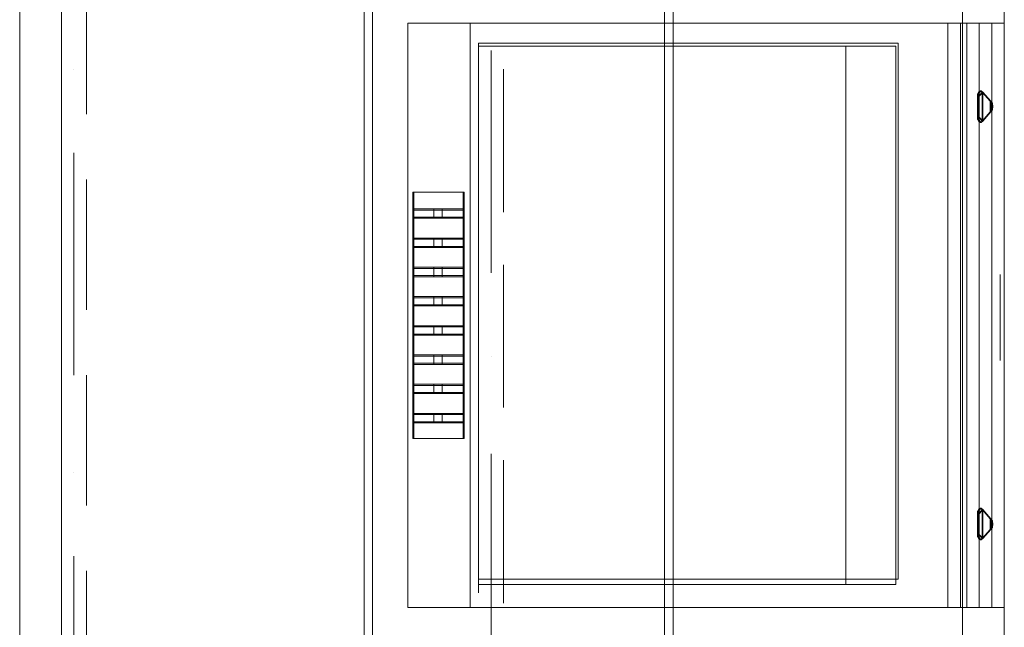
# Model space of a CAD drawing. Header units: millimetres. Extents: x 20872 to 297961, y -293704 to 213007.
# Tile 68 of 256: x 113305 to 114485, y -130477 to -129749. Entities that reach past the tile are written whole.
import ezdxf
from ezdxf.xclip import XClip

# ---------------------------------------------------------------- set-up
doc = ezdxf.new("R2010")
doc.units = ezdxf.units.MM
doc.header["$LTSCALE"] = 100
doc.header["$XCLIPFRAME"] = 2
for name, color, linetype in [('A--L73--_vaste keukenvoorzieningen', 8, 'Continuous'), ('A--T$1A-afwerking', 8, 'Continuous'), ('XREFS', 9, 'Continuous')]:
    doc.layers.add(name, color=color, linetype=linetype)

# ---------------------------------------------------------------- blocks, each defined once
blk = doc.blocks.new('catering')
at = {"layer": 'A--L73--_vaste keukenvoorzieningen', "lineweight": 5}
for points in [[(210562.827, 32381.097), (210562.827, 32345.856)], [(210541.227, 32345.856), (210541.227, 32368.8)], [(210540.227, 32367.73), (210540.227, 32329.228)], [(210540.227, 32367.73), (210540.227, 32329.228)], [(210563.827, 32363.17), (210563.827, 32367.73)], [(210563.827, 32363.17), (210563.827, 32367.73)], [(210548.487, 32341.555), (210548.487, 32366.238)], [(210548.487, 32341.555), (210548.487, 32366.238)], [(210555.89, 32366.238), (210555.89, 32341.555)], [(210548.687, 32366.031), (210548.687, 32319.525)], [(210548.687, 32366.031), (210548.687, 32319.525)], [(210555.683, 32319.525), (210555.683, 32366.031)], [(210541.227, 32364.113), (210541.227, 32360.988)], [(210541.227, 32364.113), (210541.227, 32360.988)], [(210541.827, 32364.113), (210541.827, 32360.988)], [(210541.827, 32364.113), (210541.827, 32360.988)], [(210563.527, 32363.17), (210549.527, 32363.17)], [(210549.527, 32363.17), (210549.527, 32349.17)], [(210549.527, 32349.17), (210549.527, 32363.17)], [(210549.527, 32363.17), (210563.827, 32363.17)], [(210563.827, 32363.17), (210549.527, 32363.17)], [(210549.527, 32363.17), (210549.527, 32349.17)], [(210549.527, 32349.17), (210549.527, 32363.17)], [(210549.527, 32363.17), (210563.827, 32363.17)], [(210563.527, 32363.17), (210549.527, 32363.17)], [(210549.527, 32363.17), (210549.527, 32349.17)], [(210549.527, 32363.17), (210562.477, 32363.17)], [(210563.827, 32363.17), (210549.527, 32363.17)], [(210549.527, 32363.17), (210562.777, 32363.17)], [(210562.477, 32363.17), (210549.527, 32363.17)], [(210549.527, 32349.17), (210549.527, 32363.17)], [(210549.527, 32363.17), (210563.227, 32363.17)], [(210549.527, 32363.17), (210549.527, 32349.17)], [(210549.527, 32349.17), (210549.527, 32363.17)], [(210549.527, 32363.17), (210549.527, 32349.17)], [(210562.777, 32363.17), (210549.527, 32363.17)], [(210549.527, 32349.17), (210549.527, 32363.17)], [(210549.527, 32363.17), (210563.227, 32363.17)], [(210549.527, 32363.17), (210549.527, 32349.17)], [(210549.527, 32349.17), (210549.527, 32363.17)], [(210549.527, 32363.17), (210549.527, 32349.17)], [(210562.777, 32363.17), (210549.527, 32363.17)], [(210549.527, 32363.17), (210563.227, 32363.17)], [(210563.827, 32363.17), (210549.527, 32363.17)], [(210551.027, 32363.17), (210549.527, 32363.17)], [(210549.527, 32363.17), (210563.527, 32363.17)], [(210549.527, 32363.17), (210551.027, 32363.17)], [(210551.027, 32363.17), (210549.527, 32363.17)], [(210549.527, 32349.17), (210549.527, 32363.17)], [(210549.527, 32363.17), (210563.527, 32363.17)], [(210549.527, 32363.17), (210549.527, 32349.17)], [(210549.527, 32349.17), (210549.527, 32363.17)], [(210549.527, 32363.17), (210549.527, 32349.17)], [(210551.027, 32363.17), (210549.527, 32363.17)], [(210549.527, 32349.17), (210549.527, 32363.17)], [(210549.527, 32363.17), (210563.527, 32363.17)], [(210549.527, 32363.17), (210549.527, 32349.17)], [(210549.527, 32349.17), (210549.527, 32363.17)], [(210549.527, 32363.17), (210549.527, 32349.17)], [(210551.027, 32363.17), (210549.527, 32363.17)], [(210551.027, 32363.17), (210551.027, 32349.17)], [(210551.027, 32363.17), (210551.027, 32349.17)], [(210562.927, 32363.17), (210551.027, 32363.17)], [(210551.027, 32349.17), (210551.027, 32363.17)], [(210551.027, 32363.17), (210551.027, 32349.17)], [(210562.927, 32363.17), (210551.027, 32363.17)], [(210551.027, 32349.17), (210551.027, 32363.17)], [(210551.027, 32363.17), (210551.027, 32349.17)], [(210562.927, 32363.17), (210551.027, 32363.17)], [(210562.477, 32363.17), (210563.827, 32363.17)], [(210562.777, 32363.17), (210562.477, 32363.17)], [(210562.477, 32349.17), (210562.477, 32363.17)], [(210562.477, 32363.17), (210562.777, 32363.17)], [(210562.477, 32363.17), (210562.477, 32349.17)], [(210563.827, 32363.17), (210562.477, 32363.17)], [(210562.477, 32349.17), (210562.477, 32363.17)], [(210562.477, 32363.17), (210562.777, 32363.17)], [(210562.477, 32363.17), (210562.477, 32349.17)], [(210563.827, 32363.17), (210562.477, 32363.17)], [(210562.777, 32349.17), (210562.777, 32363.17)], [(210562.777, 32363.17), (210562.777, 32349.17)], [(210562.777, 32349.17), (210562.777, 32363.17)], [(210562.777, 32363.17), (210562.777, 32349.17)], [(210562.927, 32363.17), (210562.927, 32349.17)], [(210562.927, 32363.17), (210562.927, 32349.17)], [(210563.527, 32363.17), (210562.927, 32363.17)], [(210562.927, 32349.17), (210562.927, 32363.17)], [(210562.927, 32363.17), (210562.927, 32349.17)], [(210563.527, 32363.17), (210562.927, 32363.17)], [(210562.927, 32349.17), (210562.927, 32363.17)], [(210562.927, 32363.17), (210562.927, 32349.17)], [(210563.527, 32363.17), (210562.927, 32363.17)], [(210563.227, 32363.17), (210563.227, 32349.17)], [(210563.227, 32349.17), (210563.227, 32363.17)], [(210563.227, 32363.17), (210563.827, 32363.17)], [(210563.227, 32363.17), (210563.227, 32349.17)], [(210563.227, 32349.17), (210563.227, 32363.17)], [(210563.227, 32363.17), (210563.827, 32363.17)], [(210563.227, 32363.17), (210563.827, 32363.17)], [(210563.527, 32349.17), (210563.527, 32363.17)], [(210563.527, 32349.17), (210563.527, 32363.17)], [(210563.527, 32363.17), (210563.527, 32349.17)], [(210563.527, 32349.17), (210563.527, 32363.17)], [(210563.527, 32363.17), (210563.527, 32349.17)], [(210563.527, 32349.17), (210563.527, 32363.17)], [(210563.827, 32349.17), (210563.827, 32363.17)], [(210563.827, 32349.17), (210563.827, 32363.17)], [(210563.827, 32363.17), (210563.827, 32349.17)], [(210563.827, 32349.17), (210563.827, 32363.17)], [(210563.827, 32363.17), (210563.827, 32349.17)], [(210551.225, 32362.689), (210551.225, 32349.85)], [(210561.284, 32362.689), (210551.225, 32362.689)], [(210561.284, 32349.85), (210561.284, 32362.689)], [(210561.227, 32362.62), (210551.227, 32362.62)], [(210551.227, 32362.62), (210551.227, 32349.72)], [(210551.527, 32357.185), (210551.527, 32362.518)], [(210551.527, 32357.185), (210551.527, 32362.518)], [(210560.027, 32349.72), (210560.027, 32362.62)], [(210561.227, 32349.72), (210561.227, 32362.62)], [(210541.527, 32362.066), (210541.527, 32362.066)], [(210541.527, 32362.066), (210541.527, 32362.066)], [(210551.227, 32358.893), (210551.227, 32362.018)], [(210551.227, 32358.893), (210551.227, 32362.018)], [(210551.827, 32358.945), (210551.827, 32362.07)], [(210551.827, 32358.645), (210551.827, 32361.77)], [(210563.181, 32361.387), (210563.296, 32361.515)], [(210563.181, 32361.387), (210563.296, 32361.515)], [(210563.256, 32361.549), (210563.185, 32361.47)], [(210563.256, 32361.549), (210563.185, 32361.47)], [(210563.185, 32361.47), (210563.214, 32361.532)], [(210563.198, 32361.387), (210563.313, 32361.515)], [(210563.313, 32361.515), (210563.198, 32361.387)], [(210563.273, 32361.549), (210563.202, 32361.47)], [(210563.273, 32361.549), (210563.202, 32361.47)], [(210563.202, 32361.47), (210563.231, 32361.532)], [(210563.214, 32361.532), (210563.256, 32361.549)], [(210563.231, 32361.532), (210563.273, 32361.549)], [(210563.296, 32361.515), (210563.256, 32361.549)], [(210563.313, 32361.515), (210563.273, 32361.549)], [(210563.296, 32361.515), (210563.296, 32360.825)], [(210563.49, 32361.298), (210563.296, 32361.515)], [(210563.296, 32361.515), (210563.296, 32360.825)], [(210563.313, 32360.825), (210563.313, 32361.515)], [(210563.313, 32361.515), (210563.507, 32361.298)], [(210563.313, 32360.825), (210563.313, 32361.515)], [(210563.185, 32361.47), (210563.181, 32361.387)], [(210563.181, 32360.953), (210563.181, 32361.387)], [(210563.202, 32361.47), (210563.198, 32361.387)], [(210563.198, 32361.387), (210563.198, 32360.953)], [(210563.49, 32361.043), (210563.49, 32361.298)], [(210563.49, 32361.298), (210563.49, 32361.043)], [(210563.524, 32361.249), (210563.49, 32361.298)], [(210563.507, 32361.298), (210563.507, 32361.043)], [(210563.507, 32361.043), (210563.507, 32361.298)], [(210563.507, 32361.298), (210563.542, 32361.249)], [(210563.296, 32360.825), (210563.49, 32361.043)], [(210563.507, 32361.043), (210563.313, 32360.825)], [(210563.49, 32361.043), (210563.524, 32361.091)], [(210563.542, 32361.091), (210563.507, 32361.043)], [(210563.524, 32361.091), (210563.524, 32361.249)], [(210563.524, 32361.249), (210563.538, 32361.17)], [(210563.524, 32361.091), (210563.524, 32361.249)], [(210563.538, 32361.17), (210563.524, 32361.091)], [(210563.542, 32361.249), (210563.542, 32361.091)], [(210563.555, 32361.17), (210563.542, 32361.249)], [(210563.542, 32361.249), (210563.542, 32361.091)], [(210563.542, 32361.091), (210563.555, 32361.17)], [(210563.185, 32360.87), (210563.181, 32360.953)], [(210563.181, 32360.953), (210563.296, 32360.825)], [(210563.296, 32360.825), (210563.181, 32360.953)], [(210563.185, 32360.87), (210563.214, 32360.808)], [(210563.256, 32360.791), (210563.185, 32360.87)], [(210563.256, 32360.791), (210563.185, 32360.87)], [(210563.198, 32360.953), (210563.313, 32360.825)], [(210563.198, 32360.953), (210563.313, 32360.825)], [(210563.202, 32360.87), (210563.198, 32360.953)], [(210563.273, 32360.791), (210563.202, 32360.87)], [(210563.202, 32360.87), (210563.231, 32360.808)], [(210563.273, 32360.791), (210563.202, 32360.87)], [(210563.214, 32360.808), (210563.256, 32360.791)], [(210563.231, 32360.808), (210563.273, 32360.791)], [(210563.296, 32360.825), (210563.256, 32360.791)], [(210563.313, 32360.825), (210563.273, 32360.791)], [(210541.527, 32360.066), (210541.527, 32354.733)], [(210541.527, 32360.066), (210541.527, 32354.733)], [(210541.227, 32359.426), (210541.227, 32356.301)], [(210541.227, 32359.426), (210541.227, 32356.301)], [(210541.827, 32359.426), (210541.827, 32356.301)], [(210541.827, 32359.426), (210541.827, 32356.301)], [(210549.653, 32359.12), (210549.653, 32353.22)], [(210550.853, 32359.12), (210549.653, 32359.12)], [(210549.653, 32359.12), (210549.653, 32353.22)], [(210550.853, 32359.12), (210549.653, 32359.12)], [(210549.653, 32353.22), (210549.653, 32359.12)], [(210549.653, 32359.12), (210549.653, 32353.22)], [(210549.653, 32353.22), (210549.653, 32359.12)], [(210549.653, 32359.12), (210550.853, 32359.12)], [(210549.653, 32353.22), (210549.653, 32359.12)], [(210549.653, 32359.12), (210549.653, 32353.22)], [(210549.653, 32353.22), (210549.653, 32359.12)], [(210549.653, 32359.12), (210550.853, 32359.12)], [(210549.653, 32359.12), (210550.853, 32359.12)], [(210550.853, 32359.12), (210549.653, 32359.12)], [(210549.653, 32359.12), (210550.853, 32359.12)], [(210549.653, 32353.22), (210549.653, 32359.12)], [(210549.677, 32353.22), (210549.677, 32359.12)], [(210549.677, 32359.12), (210550.877, 32359.12)], [(210550.853, 32353.22), (210550.853, 32359.12)], [(210550.853, 32353.22), (210550.853, 32359.12)], [(210550.853, 32359.12), (210550.853, 32353.22)], [(210550.853, 32353.22), (210550.853, 32359.12)], [(210550.853, 32359.12), (210550.853, 32353.22)], [(210550.853, 32359.12), (210550.853, 32353.22)], [(210550.853, 32353.22), (210550.853, 32359.12)], [(210550.853, 32359.12), (210550.853, 32353.22)], [(210550.853, 32359.12), (210550.853, 32353.22)], [(210550.877, 32359.12), (210550.877, 32353.22)], [(210549.653, 32358.52), (210549.653, 32358.72)], [(210549.653, 32358.72), (210550.853, 32358.72)], [(210549.653, 32358.72), (210550.853, 32358.72)], [(210550.153, 32358.72), (210549.653, 32358.72)], [(210550.153, 32358.72), (210549.653, 32358.72)], [(210549.653, 32358.72), (210549.653, 32358.52)], [(210549.653, 32358.52), (210549.653, 32358.72)], [(210549.653, 32358.72), (210550.853, 32358.72)], [(210550.153, 32358.72), (210549.653, 32358.72)], [(210549.653, 32358.72), (210549.653, 32358.52)], [(210550.872, 32358.692), (210549.677, 32358.692)], [(210550.353, 32358.72), (210550.153, 32358.72)], [(210550.353, 32358.72), (210550.153, 32358.72)], [(210550.153, 32358.72), (210550.153, 32358.52)], [(210550.153, 32358.52), (210550.153, 32358.72)], [(210550.353, 32358.72), (210550.153, 32358.72)], [(210550.153, 32358.72), (210550.153, 32358.52)], [(210550.153, 32358.52), (210550.153, 32358.72)], [(210550.156, 32358.494), (210550.156, 32358.692)], [(210550.853, 32358.72), (210550.353, 32358.72)], [(210550.853, 32358.72), (210550.353, 32358.72)], [(210550.353, 32358.72), (210550.353, 32358.52)], [(210550.353, 32358.52), (210550.353, 32358.72)], [(210550.853, 32358.72), (210550.353, 32358.72)], [(210550.353, 32358.72), (210550.353, 32358.52)], [(210550.353, 32358.52), (210550.353, 32358.72)], [(210550.354, 32358.692), (210550.354, 32358.494)], [(210550.853, 32358.72), (210550.853, 32358.52)], [(210550.853, 32358.52), (210550.853, 32358.72)], [(210550.853, 32358.72), (210550.853, 32358.52)], [(210550.853, 32358.52), (210550.853, 32358.72)], [(210549.653, 32358.52), (210550.153, 32358.52)], [(210550.853, 32358.52), (210549.653, 32358.52)], [(210549.653, 32358.52), (210550.853, 32358.52)], [(210550.153, 32358.52), (210549.653, 32358.52)], [(210549.653, 32358.52), (210550.153, 32358.52)], [(210550.853, 32358.52), (210549.653, 32358.52)], [(210549.677, 32358.494), (210550.877, 32358.494)], [(210550.353, 32358.52), (210550.153, 32358.52)], [(210550.153, 32358.52), (210550.353, 32358.52)], [(210550.153, 32358.52), (210550.353, 32358.52)], [(210550.853, 32358.52), (210550.353, 32358.52)], [(210550.353, 32358.52), (210550.853, 32358.52)], [(210550.353, 32358.52), (210550.853, 32358.52)], [(210550.153, 32358.02), (210549.653, 32358.02)], [(210549.653, 32358.02), (210549.653, 32357.82)], [(210549.653, 32357.82), (210549.653, 32358.02)], [(210549.653, 32358.02), (210550.853, 32358.02)], [(210550.153, 32358.02), (210549.653, 32358.02)], [(210549.653, 32358.02), (210549.653, 32357.82)], [(210549.653, 32357.82), (210549.653, 32358.02)], [(210549.653, 32358.02), (210550.853, 32358.02)], [(210549.653, 32358.02), (210550.853, 32358.02)], [(210550.153, 32358.02), (210549.653, 32358.02)], [(210550.872, 32357.992), (210549.677, 32357.992)], [(210550.153, 32357.82), (210550.153, 32358.02)], [(210550.353, 32358.02), (210550.153, 32358.02)], [(210550.153, 32358.02), (210550.153, 32357.82)], [(210550.153, 32357.82), (210550.153, 32358.02)], [(210550.353, 32358.02), (210550.153, 32358.02)], [(210550.353, 32358.02), (210550.153, 32358.02)], [(210550.153, 32358.02), (210550.153, 32357.82)], [(210550.156, 32357.794), (210550.156, 32357.992)], [(210550.853, 32358.02), (210550.353, 32358.02)], [(210550.353, 32358.02), (210550.353, 32357.82)], [(210550.353, 32357.82), (210550.353, 32358.02)], [(210550.853, 32358.02), (210550.353, 32358.02)], [(210550.853, 32358.02), (210550.353, 32358.02)], [(210550.353, 32358.02), (210550.353, 32357.82)], [(210550.353, 32357.82), (210550.353, 32358.02)], [(210550.354, 32357.992), (210550.354, 32357.794)], [(210550.853, 32358.02), (210550.853, 32357.82)], [(210550.853, 32357.82), (210550.853, 32358.02)], [(210550.853, 32358.02), (210550.853, 32357.82)], [(210550.853, 32357.82), (210550.853, 32358.02)], [(210549.653, 32357.82), (210550.153, 32357.82)], [(210550.853, 32357.82), (210549.653, 32357.82)], [(210549.653, 32357.82), (210550.153, 32357.82)], [(210550.853, 32357.82), (210549.653, 32357.82)], [(210549.653, 32357.82), (210550.853, 32357.82)], [(210550.153, 32357.82), (210549.653, 32357.82)], [(210549.677, 32357.794), (210550.877, 32357.794)], [(210550.153, 32357.82), (210550.353, 32357.82)], [(210550.153, 32357.82), (210550.353, 32357.82)], [(210550.353, 32357.82), (210550.153, 32357.82)], [(210550.353, 32357.82), (210550.853, 32357.82)], [(210550.853, 32357.82), (210550.353, 32357.82)], [(210550.353, 32357.82), (210550.853, 32357.82)], [(210550.153, 32357.32), (210549.653, 32357.32)], [(210549.653, 32357.32), (210549.653, 32357.12)], [(210549.653, 32357.12), (210549.653, 32357.32)], [(210549.653, 32357.32), (210550.853, 32357.32)], [(210550.153, 32357.32), (210549.653, 32357.32)], [(210549.653, 32357.32), (210549.653, 32357.12)], [(210549.653, 32357.12), (210549.653, 32357.32)], [(210549.653, 32357.32), (210550.853, 32357.32)], [(210549.653, 32357.32), (210550.853, 32357.32)], [(210550.153, 32357.32), (210549.653, 32357.32)], [(210550.872, 32357.292), (210549.677, 32357.292)], [(210550.353, 32357.32), (210550.153, 32357.32)], [(210550.153, 32357.32), (210550.153, 32357.12)], [(210550.153, 32357.12), (210550.153, 32357.32)], [(210550.353, 32357.32), (210550.153, 32357.32)], [(210550.153, 32357.32), (210550.153, 32357.12)], [(210550.153, 32357.12), (210550.153, 32357.32)], [(210550.353, 32357.32), (210550.153, 32357.32)], [(210550.156, 32357.094), (210550.156, 32357.292)], [(210550.853, 32357.32), (210550.353, 32357.32)], [(210550.353, 32357.32), (210550.353, 32357.12)], [(210550.353, 32357.12), (210550.353, 32357.32)], [(210550.853, 32357.32), (210550.353, 32357.32)], [(210550.353, 32357.32), (210550.353, 32357.12)], [(210550.353, 32357.12), (210550.353, 32357.32)], [(210550.853, 32357.32), (210550.353, 32357.32)], [(210550.354, 32357.292), (210550.354, 32357.094)], [(210550.853, 32357.12), (210550.853, 32357.32)], [(210550.853, 32357.32), (210550.853, 32357.12)], [(210550.853, 32357.12), (210550.853, 32357.32)], [(210550.853, 32357.32), (210550.853, 32357.12)], [(210551.227, 32354.206), (210551.227, 32357.331)], [(210551.227, 32354.206), (210551.227, 32357.331)], [(210551.827, 32354.258), (210551.827, 32357.383)], [(210549.653, 32357.12), (210550.153, 32357.12)], [(210550.853, 32357.12), (210549.653, 32357.12)], [(210549.653, 32357.12), (210550.153, 32357.12)], [(210550.853, 32357.12), (210549.653, 32357.12)], [(210549.653, 32357.12), (210550.853, 32357.12)], [(210550.153, 32357.12), (210549.653, 32357.12)], [(210549.677, 32357.094), (210550.877, 32357.094)], [(210550.153, 32357.12), (210550.353, 32357.12)], [(210550.153, 32357.12), (210550.353, 32357.12)], [(210550.353, 32357.12), (210550.153, 32357.12)], [(210550.353, 32357.12), (210550.853, 32357.12)], [(210550.353, 32357.12), (210550.853, 32357.12)], [(210550.853, 32357.12), (210550.353, 32357.12)], [(210551.827, 32353.958), (210551.827, 32357.083)], [(210563.727, 32357.15), (210563.727, 32355.09)], [(210563.727, 32357.15), (210563.727, 32355.09)], [(210550.153, 32356.62), (210549.653, 32356.62)], [(210549.653, 32356.62), (210549.653, 32356.42)], [(210549.653, 32356.42), (210549.653, 32356.62)], [(210549.653, 32356.62), (210550.853, 32356.62)], [(210550.153, 32356.62), (210549.653, 32356.62)], [(210549.653, 32356.62), (210549.653, 32356.42)], [(210549.653, 32356.42), (210549.653, 32356.62)], [(210549.653, 32356.62), (210550.853, 32356.62)], [(210549.653, 32356.62), (210550.853, 32356.62)], [(210550.153, 32356.62), (210549.653, 32356.62)], [(210550.872, 32356.592), (210549.677, 32356.592)], [(210550.353, 32356.62), (210550.153, 32356.62)], [(210550.153, 32356.62), (210550.153, 32356.42)], [(210550.153, 32356.42), (210550.153, 32356.62)], [(210550.353, 32356.62), (210550.153, 32356.62)], [(210550.153, 32356.62), (210550.153, 32356.42)], [(210550.153, 32356.42), (210550.153, 32356.62)], [(210550.353, 32356.62), (210550.153, 32356.62)], [(210550.156, 32356.394), (210550.156, 32356.592)], [(210550.853, 32356.62), (210550.353, 32356.62)], [(210550.353, 32356.62), (210550.353, 32356.42)], [(210550.353, 32356.42), (210550.353, 32356.62)], [(210550.853, 32356.62), (210550.353, 32356.62)], [(210550.353, 32356.62), (210550.353, 32356.42)], [(210550.353, 32356.42), (210550.353, 32356.62)], [(210550.853, 32356.62), (210550.353, 32356.62)], [(210550.354, 32356.592), (210550.354, 32356.394)], [(210550.853, 32356.42), (210550.853, 32356.62)], [(210550.853, 32356.62), (210550.853, 32356.42)], [(210550.853, 32356.42), (210550.853, 32356.62)], [(210550.853, 32356.62), (210550.853, 32356.42)], [(210549.653, 32356.42), (210550.153, 32356.42)], [(210550.853, 32356.42), (210549.653, 32356.42)], [(210549.653, 32356.42), (210550.153, 32356.42)], [(210550.853, 32356.42), (210549.653, 32356.42)], [(210549.653, 32356.42), (210550.853, 32356.42)], [(210550.153, 32356.42), (210549.653, 32356.42)], [(210549.677, 32356.394), (210550.877, 32356.394)], [(210550.153, 32356.42), (210550.353, 32356.42)], [(210550.153, 32356.42), (210550.353, 32356.42)], [(210550.353, 32356.42), (210550.153, 32356.42)], [(210550.353, 32356.42), (210550.853, 32356.42)], [(210550.353, 32356.42), (210550.853, 32356.42)], [(210550.853, 32356.42), (210550.353, 32356.42)], [(210550.153, 32355.92), (210549.653, 32355.92)], [(210549.653, 32355.92), (210549.653, 32355.72)], [(210549.653, 32355.72), (210549.653, 32355.92)], [(210549.653, 32355.92), (210550.853, 32355.92)], [(210550.153, 32355.92), (210549.653, 32355.92)], [(210549.653, 32355.92), (210549.653, 32355.72)], [(210549.653, 32355.72), (210549.653, 32355.92)], [(210549.653, 32355.92), (210550.853, 32355.92)], [(210549.653, 32355.92), (210550.853, 32355.92)], [(210550.153, 32355.92), (210549.653, 32355.92)], [(210550.872, 32355.892), (210549.677, 32355.892)], [(210550.353, 32355.92), (210550.153, 32355.92)], [(210550.153, 32355.92), (210550.153, 32355.72)], [(210550.153, 32355.72), (210550.153, 32355.92)], [(210550.353, 32355.92), (210550.153, 32355.92)], [(210550.153, 32355.92), (210550.153, 32355.72)], [(210550.153, 32355.72), (210550.153, 32355.92)], [(210550.353, 32355.92), (210550.153, 32355.92)], [(210550.156, 32355.694), (210550.156, 32355.892)], [(210550.853, 32355.92), (210550.353, 32355.92)], [(210550.353, 32355.92), (210550.353, 32355.72)], [(210550.353, 32355.72), (210550.353, 32355.92)], [(210550.853, 32355.92), (210550.353, 32355.92)], [(210550.353, 32355.92), (210550.353, 32355.72)], [(210550.353, 32355.72), (210550.353, 32355.92)], [(210550.853, 32355.92), (210550.353, 32355.92)], [(210550.354, 32355.892), (210550.354, 32355.694)], [(210550.853, 32355.72), (210550.853, 32355.92)], [(210550.853, 32355.92), (210550.853, 32355.72)], [(210550.853, 32355.72), (210550.853, 32355.92)], [(210550.853, 32355.92), (210550.853, 32355.72)], [(210549.653, 32355.72), (210550.153, 32355.72)], [(210550.853, 32355.72), (210549.653, 32355.72)], [(210549.653, 32355.72), (210550.153, 32355.72)], [(210550.853, 32355.72), (210549.653, 32355.72)], [(210549.653, 32355.72), (210550.853, 32355.72)], [(210550.153, 32355.72), (210549.653, 32355.72)], [(210549.677, 32355.694), (210550.877, 32355.694)], [(210550.153, 32355.72), (210550.353, 32355.72)], [(210550.153, 32355.72), (210550.353, 32355.72)], [(210550.353, 32355.72), (210550.153, 32355.72)], [(210550.353, 32355.72), (210550.853, 32355.72)], [(210550.353, 32355.72), (210550.853, 32355.72)], [(210550.853, 32355.72), (210550.353, 32355.72)], [(210549.653, 32355.22), (210550.853, 32355.22)], [(210550.153, 32355.22), (210549.653, 32355.22)], [(210549.653, 32355.02), (210549.653, 32355.22)], [(210549.653, 32355.22), (210550.153, 32355.22)], [(210549.653, 32355.22), (210549.653, 32355.02)], [(210550.853, 32355.22), (210549.653, 32355.22)], [(210549.653, 32355.02), (210549.653, 32355.22)], [(210549.653, 32355.22), (210550.153, 32355.22)], [(210549.653, 32355.22), (210549.653, 32355.02)], [(210550.853, 32355.22), (210549.653, 32355.22)], [(210550.872, 32355.192), (210549.677, 32355.192)], [(210550.353, 32355.22), (210550.153, 32355.22)], [(210550.153, 32355.02), (210550.153, 32355.22)], [(210550.153, 32355.22), (210550.353, 32355.22)], [(210550.153, 32355.22), (210550.153, 32355.02)], [(210550.153, 32355.02), (210550.153, 32355.22)], [(210550.153, 32355.22), (210550.353, 32355.22)], [(210550.153, 32355.22), (210550.153, 32355.02)], [(210550.156, 32354.994), (210550.156, 32355.192)], [(210550.853, 32355.22), (210550.353, 32355.22)], [(210550.353, 32355.02), (210550.353, 32355.22)], [(210550.353, 32355.22), (210550.853, 32355.22)], [(210550.353, 32355.22), (210550.353, 32355.02)], [(210550.353, 32355.02), (210550.353, 32355.22)], [(210550.353, 32355.22), (210550.853, 32355.22)], [(210550.353, 32355.22), (210550.353, 32355.02)], [(210550.354, 32355.192), (210550.354, 32354.994)], [(210550.853, 32355.22), (210550.853, 32355.02)], [(210550.853, 32355.02), (210550.853, 32355.22)], [(210550.853, 32355.22), (210550.853, 32355.02)], [(210550.853, 32355.02), (210550.853, 32355.22)], [(210551.527, 32355.184), (210551.527, 32355.185)], [(210551.527, 32355.184), (210551.527, 32355.185)], [(210549.653, 32355.02), (210550.853, 32355.02)], [(210550.153, 32355.02), (210549.653, 32355.02)], [(210550.153, 32355.02), (210549.653, 32355.02)], [(210549.653, 32355.02), (210550.853, 32355.02)], [(210550.153, 32355.02), (210549.653, 32355.02)], [(210549.653, 32355.02), (210550.853, 32355.02)], [(210549.677, 32354.994), (210550.877, 32354.994)], [(210550.353, 32355.02), (210550.153, 32355.02)], [(210550.353, 32355.02), (210550.153, 32355.02)], [(210550.353, 32355.02), (210550.153, 32355.02)], [(210550.853, 32355.02), (210550.353, 32355.02)], [(210550.853, 32355.02), (210550.353, 32355.02)], [(210550.853, 32355.02), (210550.353, 32355.02)], [(210541.227, 32354.739), (210541.227, 32351.614)], [(210541.227, 32354.739), (210541.227, 32351.614)], [(210541.827, 32354.739), (210541.827, 32351.614)], [(210541.827, 32354.739), (210541.827, 32351.614)], [(210549.653, 32354.52), (210550.853, 32354.52)], [(210550.153, 32354.52), (210549.653, 32354.52)], [(210549.653, 32354.32), (210549.653, 32354.52)], [(210549.653, 32354.52), (210550.153, 32354.52)], [(210549.653, 32354.52), (210549.653, 32354.32)], [(210550.853, 32354.52), (210549.653, 32354.52)], [(210549.653, 32354.32), (210549.653, 32354.52)], [(210549.653, 32354.52), (210550.153, 32354.52)], [(210549.653, 32354.52), (210549.653, 32354.32)], [(210550.853, 32354.52), (210549.653, 32354.52)], [(210550.872, 32354.492), (210549.677, 32354.492)], [(210550.353, 32354.52), (210550.153, 32354.52)], [(210550.153, 32354.32), (210550.153, 32354.52)], [(210550.153, 32354.52), (210550.353, 32354.52)], [(210550.153, 32354.52), (210550.153, 32354.32)], [(210550.153, 32354.32), (210550.153, 32354.52)], [(210550.153, 32354.52), (210550.353, 32354.52)], [(210550.153, 32354.52), (210550.153, 32354.32)], [(210550.156, 32354.294), (210550.156, 32354.492)], [(210550.853, 32354.52), (210550.353, 32354.52)], [(210550.353, 32354.32), (210550.353, 32354.52)], [(210550.353, 32354.52), (210550.853, 32354.52)], [(210550.353, 32354.52), (210550.353, 32354.32)], [(210550.353, 32354.32), (210550.353, 32354.52)], [(210550.353, 32354.52), (210550.853, 32354.52)], [(210550.353, 32354.52), (210550.353, 32354.32)], [(210550.354, 32354.492), (210550.354, 32354.294)], [(210550.853, 32354.52), (210550.853, 32354.32)], [(210550.853, 32354.32), (210550.853, 32354.52)], [(210550.853, 32354.52), (210550.853, 32354.32)], [(210550.853, 32354.32), (210550.853, 32354.52)], [(210549.653, 32354.32), (210550.853, 32354.32)], [(210550.153, 32354.32), (210549.653, 32354.32)], [(210550.153, 32354.32), (210549.653, 32354.32)], [(210549.653, 32354.32), (210550.853, 32354.32)], [(210550.153, 32354.32), (210549.653, 32354.32)], [(210549.653, 32354.32), (210550.853, 32354.32)], [(210549.677, 32354.294), (210550.877, 32354.294)], [(210550.353, 32354.32), (210550.153, 32354.32)], [(210550.353, 32354.32), (210550.153, 32354.32)], [(210550.353, 32354.32), (210550.153, 32354.32)], [(210550.853, 32354.32), (210550.353, 32354.32)], [(210550.853, 32354.32), (210550.353, 32354.32)], [(210550.853, 32354.32), (210550.353, 32354.32)], [(210549.653, 32353.62), (210549.653, 32353.82)], [(210549.653, 32353.82), (210550.153, 32353.82)], [(210549.653, 32353.82), (210549.653, 32353.62)], [(210550.853, 32353.82), (210549.653, 32353.82)], [(210549.653, 32353.82), (210550.853, 32353.82)], [(210550.153, 32353.82), (210549.653, 32353.82)], [(210549.653, 32353.62), (210549.653, 32353.82)], [(210549.653, 32353.82), (210550.153, 32353.82)], [(210549.653, 32353.82), (210549.653, 32353.62)], [(210550.853, 32353.82), (210549.653, 32353.82)], [(210550.872, 32353.792), (210549.677, 32353.792)], [(210550.153, 32353.62), (210550.153, 32353.82)], [(210550.153, 32353.82), (210550.353, 32353.82)], [(210550.153, 32353.82), (210550.153, 32353.62)], [(210550.353, 32353.82), (210550.153, 32353.82)], [(210550.153, 32353.62), (210550.153, 32353.82)], [(210550.153, 32353.82), (210550.353, 32353.82)], [(210550.153, 32353.82), (210550.153, 32353.62)], [(210550.156, 32353.594), (210550.156, 32353.792)], [(210550.353, 32353.82), (210550.853, 32353.82)], [(210550.353, 32353.82), (210550.353, 32353.62)], [(210550.853, 32353.82), (210550.353, 32353.82)], [(210550.353, 32353.62), (210550.353, 32353.82)], [(210550.353, 32353.82), (210550.853, 32353.82)], [(210550.353, 32353.82), (210550.353, 32353.62)], [(210550.353, 32353.62), (210550.353, 32353.82)], [(210550.354, 32353.792), (210550.354, 32353.594)], [(210550.853, 32353.62), (210550.853, 32353.82)], [(210550.853, 32353.82), (210550.853, 32353.62)], [(210550.853, 32353.62), (210550.853, 32353.82)], [(210550.853, 32353.82), (210550.853, 32353.62)], [(210550.153, 32353.62), (210549.653, 32353.62)], [(210549.653, 32353.62), (210550.853, 32353.62)], [(210549.653, 32353.62), (210550.853, 32353.62)], [(210550.153, 32353.62), (210549.653, 32353.62)], [(210550.153, 32353.62), (210549.653, 32353.62)], [(210549.653, 32353.62), (210550.853, 32353.62)], [(210549.677, 32353.594), (210550.877, 32353.594)], [(210550.353, 32353.62), (210550.153, 32353.62)], [(210550.353, 32353.62), (210550.153, 32353.62)], [(210550.353, 32353.62), (210550.153, 32353.62)], [(210550.853, 32353.62), (210550.353, 32353.62)], [(210550.853, 32353.62), (210550.353, 32353.62)], [(210550.853, 32353.62), (210550.353, 32353.62)], [(210549.653, 32353.22), (210550.853, 32353.22)], [(210549.653, 32353.22), (210550.853, 32353.22)], [(210550.853, 32353.22), (210549.653, 32353.22)], [(210550.853, 32353.22), (210549.653, 32353.22)], [(210549.653, 32353.22), (210550.853, 32353.22)], [(210550.853, 32353.22), (210549.653, 32353.22)], [(210550.853, 32353.22), (210549.653, 32353.22)], [(210550.877, 32353.22), (210549.677, 32353.22)], [(210551.527, 32347.518), (210551.527, 32352.851)], [(210551.527, 32347.518), (210551.527, 32352.851)], [(210551.227, 32349.519), (210551.227, 32352.644)], [(210551.227, 32349.519), (210551.227, 32352.644)], [(210551.827, 32349.571), (210551.827, 32352.696)], [(210541.527, 32352.4), (210541.527, 32352.4)], [(210541.527, 32352.4), (210541.527, 32352.4)], [(210551.827, 32349.271), (210551.827, 32352.396)], [(210563.181, 32351.386), (210563.296, 32351.514)], [(210563.296, 32351.514), (210563.181, 32351.386)], [(210563.185, 32351.469), (210563.181, 32351.386)], [(210563.181, 32351.386), (210563.181, 32350.952)], [(210563.256, 32351.548), (210563.185, 32351.469)], [(210563.256, 32351.548), (210563.185, 32351.469)], [(210563.185, 32351.469), (210563.214, 32351.531)], [(210563.198, 32351.386), (210563.313, 32351.514)], [(210563.198, 32351.386), (210563.313, 32351.514)], [(210563.202, 32351.469), (210563.198, 32351.386)], [(210563.198, 32350.952), (210563.198, 32351.386)], [(210563.273, 32351.548), (210563.202, 32351.469)], [(210563.273, 32351.548), (210563.202, 32351.469)], [(210563.202, 32351.469), (210563.231, 32351.531)], [(210563.214, 32351.531), (210563.256, 32351.548)], [(210563.231, 32351.531), (210563.273, 32351.548)], [(210563.296, 32351.514), (210563.256, 32351.548)], [(210563.313, 32351.514), (210563.273, 32351.548)], [(210563.296, 32350.824), (210563.296, 32351.514)], [(210563.296, 32351.514), (210563.49, 32351.298)], [(210563.296, 32350.824), (210563.296, 32351.514)], [(210563.313, 32351.514), (210563.313, 32350.824)], [(210563.507, 32351.298), (210563.313, 32351.514)], [(210563.313, 32351.514), (210563.313, 32350.824)], [(210563.49, 32351.298), (210563.49, 32351.041)], [(210563.49, 32351.041), (210563.49, 32351.298)], [(210563.49, 32351.298), (210563.524, 32351.248)], [(210563.507, 32351.041), (210563.507, 32351.298)], [(210563.507, 32351.298), (210563.507, 32351.041)], [(210563.542, 32351.248), (210563.507, 32351.298)], [(210563.524, 32351.248), (210563.524, 32351.09)], [(210563.538, 32351.169), (210563.524, 32351.248)], [(210563.524, 32351.248), (210563.524, 32351.09)], [(210563.524, 32351.09), (210563.538, 32351.169)], [(210563.542, 32351.09), (210563.542, 32351.248)], [(210563.542, 32351.248), (210563.555, 32351.169)], [(210563.542, 32351.09), (210563.542, 32351.248)], [(210563.555, 32351.169), (210563.542, 32351.09)], [(210563.181, 32350.952), (210563.296, 32350.824)], [(210563.185, 32350.869), (210563.181, 32350.952)], [(210563.181, 32350.952), (210563.296, 32350.824)], [(210563.202, 32350.869), (210563.198, 32350.952)], [(210563.198, 32350.952), (210563.313, 32350.824)], [(210563.313, 32350.824), (210563.198, 32350.952)], [(210563.49, 32351.041), (210563.296, 32350.824)], [(210563.313, 32350.824), (210563.507, 32351.041)], [(210563.524, 32351.09), (210563.49, 32351.041)], [(210563.507, 32351.041), (210563.542, 32351.09)], [(210563.185, 32350.869), (210563.214, 32350.807)], [(210563.256, 32350.79), (210563.185, 32350.869)], [(210563.256, 32350.79), (210563.185, 32350.869)], [(210563.202, 32350.869), (210563.231, 32350.807)], [(210563.273, 32350.79), (210563.202, 32350.869)], [(210563.273, 32350.79), (210563.202, 32350.869)], [(210563.214, 32350.807), (210563.256, 32350.79)], [(210563.231, 32350.807), (210563.273, 32350.79)], [(210563.296, 32350.824), (210563.256, 32350.79)], [(210563.313, 32350.824), (210563.273, 32350.79)], [(210541.527, 32350.4), (210541.527, 32345.066)], [(210541.527, 32350.4), (210541.527, 32345.066)], [(210541.227, 32350.052), (210541.227, 32346.927)], [(210541.227, 32350.052), (210541.227, 32346.927)], [(210541.827, 32350.052), (210541.827, 32346.927)], [(210541.827, 32350.052), (210541.827, 32346.927)], [(210551.225, 32349.85), (210561.284, 32349.85)], [(210551.227, 32349.72), (210561.227, 32349.72)], [(210549.527, 32349.17), (210563.527, 32349.17)], [(210563.827, 32349.17), (210549.527, 32349.17)], [(210549.527, 32349.17), (210563.827, 32349.17)], [(210563.827, 32349.17), (210549.527, 32349.17)], [(210549.527, 32349.17), (210563.527, 32349.17)], [(210549.527, 32349.17), (210562.477, 32349.17)], [(210563.827, 32349.17), (210549.527, 32349.17)], [(210549.527, 32349.17), (210562.777, 32349.17)], [(210562.477, 32349.17), (210549.527, 32349.17)], [(210563.227, 32349.17), (210549.527, 32349.17)], [(210549.527, 32349.17), (210562.777, 32349.17)], [(210563.227, 32349.17), (210549.527, 32349.17)], [(210549.527, 32349.17), (210562.777, 32349.17)], [(210549.527, 32349.17), (210563.227, 32349.17)], [(210563.827, 32349.17), (210549.527, 32349.17)], [(210549.527, 32349.17), (210551.027, 32349.17)], [(210551.027, 32349.17), (210549.527, 32349.17)], [(210551.027, 32349.17), (210549.527, 32349.17)], [(210549.527, 32349.17), (210563.527, 32349.17)], [(210563.527, 32349.17), (210549.527, 32349.17)], [(210549.527, 32349.17), (210551.027, 32349.17)], [(210563.527, 32349.17), (210549.527, 32349.17)], [(210549.527, 32349.17), (210551.027, 32349.17)], [(210562.927, 32349.17), (210551.027, 32349.17)], [(210551.027, 32349.17), (210562.927, 32349.17)], [(210551.027, 32349.17), (210562.927, 32349.17)], [(210562.477, 32349.17), (210563.827, 32349.17)], [(210562.777, 32349.17), (210562.477, 32349.17)], [(210562.777, 32349.17), (210562.477, 32349.17)], [(210562.477, 32349.17), (210563.827, 32349.17)], [(210562.777, 32349.17), (210562.477, 32349.17)], [(210562.477, 32349.17), (210563.827, 32349.17)], [(210563.527, 32349.17), (210562.927, 32349.17)], [(210562.927, 32349.17), (210563.527, 32349.17)], [(210562.927, 32349.17), (210563.527, 32349.17)], [(210563.827, 32349.17), (210563.227, 32349.17)], [(210563.827, 32349.17), (210563.227, 32349.17)], [(210563.227, 32349.17), (210563.827, 32349.17)], [(210563.827, 32329.228), (210563.827, 32349.17)], [(210563.827, 32329.228), (210563.827, 32349.17)]]:
    blk.add_lwpolyline(points, dxfattribs=at)
blk = doc.blocks.new('2016-02-04 100 begane grond bestaand')
at = {"layer": 'A--T$1A-afwerking', "xscale": 49.99992073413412, "yscale": 49.99992073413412, "zscale": 49.99992073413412}
blk.add_blockref('catering', (-10413689, -1597908.6), dxfattribs=at)

msp = doc.modelspace()

# ---------------------------------------------------------------- block references
at = {"layer": 'XREFS'}
ref = msp.add_blockref('2016-02-04 100 begane grond bestaand', (-1, -150000.4), dxfattribs=at)
XClip(ref).set_block_clipping_path([(116767.0762143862, 29769.3836009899), (164491.5066313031, 13442.9004429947), (179861.076214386, 13442.9004429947), (179861.076214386, -11696.8579780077), (20873.0762143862, -11696.8579780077), (20873.0762143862, 82263.1420219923), (116767.0762143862, 82263.1420219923)])

doc.saveas('drawing.dxf')
